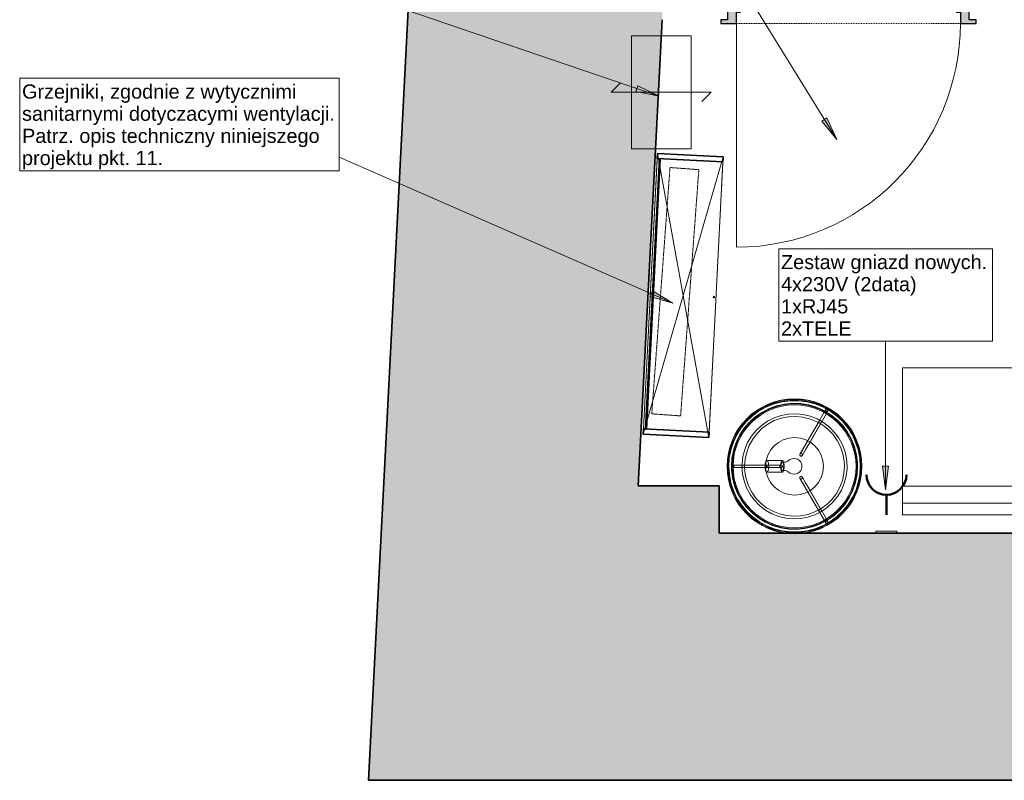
# Model space of a CAD drawing. Header units: centimetres. Extents: x -1109 to 217, y 2044 to 2913.
# Tile 1 of 36: x -1049 to -674, y 2044 to 2334. Entities that reach past the tile are written whole.
import ezdxf

# ---------------------------------------------------------------- set-up
doc = ezdxf.new("R2010")
doc.units = ezdxf.units.CM
doc.linetypes.add('Kreska', pattern=[0.635, 0.3175, -0.3175])
doc.linetypes.add('Wyburzony', pattern=[0.48, 0.32, -0.16])
for name, color, linetype, lineweight in [('_Cienkie linie_', 7, 'Continuous', 18), ('_Przerywana-1', 10, 'Kreska', 18), ('_Ukryte linie_-1', 9, 'Kreska', 18), ('_Wyburzony_', 7, 'Wyburzony', 18), ('Drzwi-1', 9, 'Continuous', 18), ('Drzwi-2', 254, 'Kreska', 18), ('Drzwi-3', 53, 'Continuous', 25), ('Meble-1', 9, 'Continuous', 18), ('Modele ogólne-1', 9, 'Continuous', 18), ('Notatki tekstowe', 130, 'Continuous', 9), ('Notatki tekstowe-1', 7, 'Continuous', 9), ('Oprawy oświetleniowe', 7, 'Continuous', 18), ('Osprzęt elektryczny', 7, 'Continuous', 18), ('Symbol gniazda-1', 1, 'Continuous', 50), ('Wzór cięcia-1', 10, 'Continuous', 18), ('Zabudowa-1', 9, 'Continuous', 18), ('Zabudowa-2', 253, 'Continuous', 35), ('Ściany-1', 253, 'Continuous', 35), ('Ściany-2', 9, 'Continuous', 18)]:
    doc.layers.add(name, color=color, linetype=linetype, lineweight=lineweight)
doc.styles.add('Arial', font='arial.ttf', dxfattribs={"height": 5.4})

# ---------------------------------------------------------------- blocks, each defined once
blk = doc.blocks.new('Zabudowa_szachtu - Zabudowa_szachtu-810167-Wytyczne elektryczne')
at = {"layer": 'Wzór cięcia-1'}
blk.add_hatch(color=256, dxfattribs=at).paths.add_polyline_path([(-486.86, 2124.08), (-486.86, 2138.08), (-782.54, 2138.08), (-782.54, 2156.1), (-813.28, 2156.1), (-814.92, 2124.08), (-782.54, 2124.08)])
at = {"layer": 'Ściany-1'}
for p, q in [((-782.54, 2156.1), (-813.28, 2156.1)), ((-782.54, 2138.08), (-782.54, 2156.1)), ((-486.86, 2138.08), (-782.54, 2138.08))]:
    blk.add_line(p, q, dxfattribs=at)
at = {"layer": 'Ściany-2'}
for p, q in [((-813.28, 2156.1), (-782.54, 2156.1)), ((-782.54, 2156.1), (-782.54, 2138.08)), ((-782.54, 2138.08), (-486.86, 2138.08))]:
    blk.add_line(p, q, dxfattribs=at)
blk = doc.blocks.new('TD_szafka_z_frontem1 - TD_szafka_z_frontem 2-862398-Wytyczne elektryczne')
at = {"layer": '_Ukryte linie_-1'}
for p, q in [((-53.5, -13.8), (53.5, -13.8)), ((-53.5, -38.8), (-53.5, -13.8)), ((-53.5, -13.8), (53.5, -13.8)), ((-53.5, -38.8), (-53.5, -13.8)), ((53.5, -13.8), (53.5, -38.8)), ((53.5, -13.8), (53.5, -38.8)), ((53.5, -38.8), (-53.5, -38.8)), ((53.5, -38.8), (-53.5, -38.8))]:
    blk.add_line(p, q, dxfattribs=at)
at = {"layer": 'Modele ogólne-1'}
for p, q in [((-53.5, -13.8), (53.5, -38.8)), ((53.5, -13.8), (-53.5, -38.8)), ((-51.5, -13.8), (-51.5, -38.8)), ((51.5, -13.8), (-51.5, -13.8)), ((-51.5, -13.8), (51.5, -13.8)), ((-51.5, -38.8), (-51.5, -13.8)), ((51.5, -38.8), (51.5, -13.8)), ((51.5, -13.8), (51.5, -38.8)), ((-51.5, -38.8), (51.5, -38.8)), ((51.5, -38.8), (-51.5, -38.8))]:
    blk.add_line(p, q, dxfattribs=at)
at = {"layer": 'Zabudowa-1'}
for p, q in [((-53.5, -38.8), (-53.5, -13.8)), ((-53.5, -13.8), (-51.5, -13.8)), ((-51.5, -13.8), (-51.5, -38.8)), ((-51.5, -14.9), (-51.5, -14.6)), ((-51.5, -14.6), (51.5, -14.6)), ((51.5, -14.9), (-51.5, -14.9)), ((51.5, -38.8), (51.5, -13.8)), ((51.5, -13.8), (53.5, -13.8)), ((51.5, -14.6), (51.5, -14.9)), ((53.5, -13.8), (53.5, -38.8)), ((-51.5, -38.8), (-53.5, -38.8)), ((53.5, -38.8), (51.5, -38.8))]:
    blk.add_line(p, q, dxfattribs=at)
blk.add_circle((0, -38), 0.3, dxfattribs=at)
at = {"layer": 'Zabudowa-2'}
for p, q in [((-51.5, -13.8), (-53.5, -13.8)), ((-53.5, -13.8), (-53.5, -38.8)), ((-51.5, -38.8), (-51.5, -13.8)), ((51.5, -14.6), (-51.5, -14.6)), ((-51.5, -14.6), (-51.5, -14.9)), ((-51.5, -14.9), (51.5, -14.9)), ((51.5, -13.8), (51.5, -38.8)), ((53.5, -13.8), (51.5, -13.8)), ((51.5, -14.9), (51.5, -14.6)), ((53.5, -38.8), (53.5, -13.8)), ((-53.5, -38.8), (-51.5, -38.8)), ((51.5, -38.8), (53.5, -38.8))]:
    blk.add_line(p, q, dxfattribs=at)
blk = doc.blocks.new('Półka - Półka-862403-Wytyczne elektryczne')
at = {"layer": 'Zabudowa-1'}
for p, q in [((55.97, 0), (-47.03, 0)), ((-47.03, 0), (-47.03, -25)), ((-47.03, -25), (-47.03, 0)), ((-47.03, 0), (55.97, 0)), ((55.97, -25), (55.97, 0)), ((55.97, 0), (55.97, -25)), ((-47.03, -25), (55.97, -25)), ((55.97, -25), (-47.03, -25))]:
    blk.add_line(p, q, dxfattribs=at)
blk = doc.blocks.new('Bimroom_Collection_Dining_Chair_2022 - Dining Chair-486973-Wytyczne elektryczne')
at = {"layer": 'Meble-1'}
for p, q in [((22.5, 28), (-22.5, 28)), ((-22.5, 28), (-22.5, -28)), ((22.5, -28), (22.5, 28)), ((-22.5, 23.5), (22.5, 23.5)), ((-22.5, 17), (22.5, 17)), ((-22.5, -28), (22.5, -28))]:
    blk.add_line(p, q, dxfattribs=at)
blk = doc.blocks.new('Lighting_Floor-mounting_Orsjo-Belysning_Aria-Floor-Lamp - Black-V1-Wytyczne elektryczne')
at = {"layer": 'Oprawy oświetleniowe'}
for p, q in [((11.82, 21.47), (5.2, 10.01)), ((6.07, 9.51), (12.68, 20.97)), ((9.32, 17.14), (2.16, 4.75)), ((3.03, 4.25), (10.18, 16.64)), ((2.08, 4.61), (2.16, 4.75)), ((3.03, 4.25), (2.95, 4.11)), ((-11.27, 0.5), (-22.6, 0.5)), ((-10.53, 0.5), (-21.89, 0.5)), ((-5.19, 0.5), (-19.5, 0.5)), ((-4.62, 2.23), (-10.52, 2.23)), ((-5.19, 0.5), (-5.04, 0.5)), ((-3.45, 1.62), (-4.62, 1.62)), ((-22.6, -0.5), (-11.27, -0.5)), ((-21.89, -0.5), (-10.53, -0.5)), ((-19.5, -0.5), (-5.19, -0.5)), ((-10.52, -2.23), (-4.62, -2.23)), ((-5.04, -0.5), (-5.19, -0.5)), ((-4.62, -1.62), (-3.45, -1.62)), ((2.16, -4.75), (2.08, -4.61)), ((2.16, -4.75), (9.32, -17.14)), ((2.95, -4.11), (3.03, -4.25)), ((10.18, -16.64), (3.03, -4.25)), ((5.2, -10.01), (11.86, -21.54)), ((12.73, -21.04), (6.07, -9.51))]:
    blk.add_line(p, q, dxfattribs=at)
at = {"layer": 'Oprawy oświetleniowe', "flags": 128}
for points in [[(25, 0), (24.8, 3.14), (24.22, 6.22), (23.24, 9.21), (21.9, 12.06), (20.22, 14.71), (18.21, 17.13), (15.92, 19.28), (13.38, 21.12), (10.62, 22.63), (7.7, 23.79), (4.65, 24.57), (1.54, 24.96), (-1.61, 24.95), (-4.72, 24.55), (-7.77, 23.77), (-10.69, 22.6), (-13.44, 21.08), (-15.98, 19.23), (-18.26, 17.08), (-20.26, 14.65), (-21.94, 11.99), (-23.27, 9.14), (-24.23, 6.15), (-24.81, 3.06), (-25, 0)], [(-24, 0), (-23.8, 3.07), (-23.22, 6.1), (-22.24, 9.02), (-20.91, 11.79), (-19.23, 14.37), (-17.23, 16.71), (-14.95, 18.78), (-12.42, 20.54), (-9.69, 21.96), (-6.8, 23.02), (-3.79, 23.7), (-0.73, 23.99), (2.35, 23.89), (5.39, 23.39), (8.34, 22.51), (11.15, 21.25), (13.78, 19.65), (16.18, 17.73), (18.32, 15.51), (20.15, 13.04), (21.66, 10.35), (22.8, 7.49), (23.57, 4.51), (23.96, 1.45), (24, 0)], [(20, 0), (19.8, 2.8), (19.21, 5.55), (18.25, 8.19), (16.92, 10.67), (15.26, 12.93), (13.29, 14.94), (11.07, 16.66), (8.62, 18.05), (6.01, 19.08), (3.27, 19.73), (0.48, 19.99), (-2.33, 19.86), (-5.09, 19.34), (-7.75, 18.44), (-10.26, 17.17), (-12.57, 15.56), (-14.62, 13.65), (-16.39, 11.46), (-17.84, 9.05), (-18.93, 6.46), (-19.65, 3.74), (-19.98, 0.95), (-20, 0)], [(-19, 0), (-18.8, 2.73), (-18.21, 5.41), (-17.25, 7.97), (-15.92, 10.37), (-14.27, 12.55), (-12.31, 14.47), (-10.11, 16.09), (-7.69, 17.38), (-5.11, 18.3), (-2.42, 18.84), (0.31, 19), (3.04, 18.76), (5.7, 18.12), (8.25, 17.12), (10.63, 15.75), (12.78, 14.06), (14.67, 12.08), (16.25, 9.84), (17.5, 7.4), (18.38, 4.81), (18.88, 2.12), (19, 0)], [(5.2, 10.01), (4.27, 8.4), (3.48, 7.03), (2.86, 5.95), (2.41, 5.17), (2.15, 4.72), (2.08, 4.61)], [(2.95, 4.11), (3.05, 4.28), (3.34, 4.79), (3.82, 5.62), (4.48, 6.76), (5.3, 8.18), (6.07, 9.51)], [(2.27, 3.93), (2.02, 4.28), (2.08, 4.61)], [(2.08, 4.61), (2.44, 4.85), (2.77, 4.79)], [(2.95, 4.11), (2.6, 3.87), (2.27, 3.93)], [(2.77, 4.79), (3.01, 4.44), (2.95, 4.11)], [(-25, 0), (-24.8, -3.14), (-24.22, -6.22), (-23.24, -9.21), (-21.9, -12.06), (-20.22, -14.71), (-18.21, -17.13), (-15.92, -19.28), (-13.38, -21.12), (-10.62, -22.63), (-7.7, -23.79), (-4.65, -24.57), (-1.54, -24.96), (1.61, -24.95), (4.72, -24.55), (7.77, -23.77), (10.69, -22.6), (13.44, -21.08), (15.98, -19.23), (18.26, -17.08), (20.26, -14.65), (21.94, -11.99), (23.27, -9.14), (24.23, -6.15), (24.81, -3.06), (25, 0)], [(-24.01, 0), (-23.83, 0.39), (-23.51, 0.5)], [(-23.51, -0.5), (-23.9, -0.31), (-24.01, 0)], [(24, 0), (23.8, -3.07), (23.22, -6.1), (22.24, -9.02), (20.91, -11.79), (19.23, -14.37), (17.23, -16.71), (14.95, -18.78), (12.42, -20.54), (9.69, -21.96), (6.8, -23.02), (3.79, -23.7), (0.73, -23.99), (-2.35, -23.89), (-5.39, -23.39), (-8.34, -22.51), (-11.15, -21.25), (-13.78, -19.65), (-16.18, -17.73), (-18.32, -15.51), (-20.15, -13.04), (-21.66, -10.35), (-22.8, -7.49), (-23.57, -4.51), (-23.96, -1.45), (-24, 0)], [(-23.51, 0.5), (-23.32, 0.5), (-22.77, 0.5), (-22.6, 0.5)], [(-21.89, 0.5), (-22.72, 0.5), (-23.29, 0.5), (-23.51, 0.5), (-23.51, 0.5)], [(-23.51, 0.5), (-23.13, 0.31), (-23.01, 0)], [(-23.01, 0), (-23.2, -0.39), (-23.51, -0.5)], [(-20, 0), (-19.8, -2.8), (-19.21, -5.55), (-18.25, -8.19), (-16.92, -10.67), (-15.26, -12.93), (-13.29, -14.94), (-11.07, -16.66), (-8.62, -18.05), (-6.01, -19.08), (-3.27, -19.73), (-0.48, -19.99), (2.33, -19.86), (5.09, -19.34), (7.75, -18.44), (10.26, -17.17), (12.57, -15.56), (14.62, -13.65), (16.39, -11.46), (17.84, -9.05), (18.93, -6.46), (19.65, -3.74), (19.98, -0.95), (20, 0)], [(19, 0), (18.8, -2.73), (18.21, -5.41), (17.25, -7.97), (15.92, -10.37), (14.27, -12.55), (12.31, -14.47), (10.11, -16.09), (7.69, -17.38), (5.11, -18.3), (2.42, -18.84), (-0.31, -19), (-3.04, -18.76), (-5.7, -18.12), (-8.25, -17.12), (-10.63, -15.75), (-12.78, -14.06), (-14.67, -12.08), (-16.25, -9.84), (-17.5, -7.4), (-18.38, -4.81), (-18.88, -2.12), (-19, 0)], [(-5.04, 0.5), (-5.23, 0.5), (-5.82, 0.5), (-6.78, 0.5), (-8.1, 0.5), (-9.73, 0.5), (-11.27, 0.5)], [(-5.54, 0), (-5.35, 0.39), (-5.04, 0.5)], [(-5.04, -0.5), (-5.42, -0.31), (-5.54, 0)], [(-5.04, 0.5), (-4.65, 0.31), (-4.54, 0)], [(-4.54, 0), (-4.72, -0.39), (-5.04, -0.5)], [(-3.45, 1.62), (-2.75, 1.78), (-2.38, 2.05)], [(-2.38, 2.05), (-1.79, 2.54), (-0.92, 2.91), (0.15, 2.98), (1.12, 2.7), (1.85, 2.2), (2.34, 1.62), (2.63, 1.03), (2.78, 0.45), (2.81, 0)], [(-2.38, -2.05), (-1.79, -2.54), (-0.92, -2.91), (0.15, -2.98), (1.12, -2.7), (1.85, -2.2), (2.34, -1.62), (2.63, -1.03), (2.78, -0.45), (2.81, 0)], [(-23.51, -0.5), (-23.32, -0.5), (-22.77, -0.5), (-21.95, -0.5), (-21.89, -0.5)], [(-22.6, -0.5), (-23.22, -0.5), (-23.5, -0.5), (-23.51, -0.5)], [(-11.27, -0.5), (-9.41, -0.5), (-7.83, -0.5), (-6.58, -0.5), (-5.68, -0.5), (-5.17, -0.5), (-5.04, -0.5)], [(-3.45, -1.62), (-2.75, -1.78), (-2.38, -2.05)], [(2.08, -4.61), (2.05, -4.18), (2.27, -3.93)], [(2.08, -4.61), (2.18, -4.78), (2.48, -5.29), (2.96, -6.12), (3.62, -7.26), (4.43, -8.68), (5.2, -10.01)], [(2.77, -4.79), (2.34, -4.83), (2.08, -4.61)], [(2.27, -3.93), (2.7, -3.89), (2.95, -4.11)], [(2.95, -4.11), (2.98, -4.54), (2.77, -4.79)], [(6.07, -9.51), (5.14, -7.9), (4.35, -6.53), (3.72, -5.45), (3.27, -4.67), (3.02, -4.22), (2.95, -4.11)]]:
    blk.add_lwpolyline(points, dxfattribs=at)
at = {"layer": 'Oprawy oświetleniowe'}
for radius, start, end in [(25.65, 360, 180), (25.57, 0, 180), (25.25, 360, 180), (25.25, 360, 180), (23.75, 360, 180), (23.39, 360, 180), (23.39, 360, 180), (23.39, 360, 180), (23.39, 0, 180), (11, 360, 180), (11, 0, 180), (25.65, 180, 360), (25.57, 180, 0), (25.25, 180, 360), (25.25, 180, 360), (23.75, 180, 360), (23.39, 180, 360), (23.39, 180, 360), (23.39, 180, 360), (11, 180, 360), (11, 180, 360), (23.39, 180, 360)]:
    blk.add_arc((0, 0), radius, start, end, dxfattribs=at)
for centre, major_axis, ratio, start_param, end_param in [((12.25, 21.22), (-0.433, 0.25), 0.610127, 4.712389, 7.853982), ((12.25, 21.22), (-0.433, 0.25), 0.610127, 1.570796, 4.712389), ((9.75, 16.89), (-0.433, 0.25), 0.99028, 4.712389, 7.853982), ((9.75, 16.89), (-0.433, 0.25), 0.99028, 1.570796, 4.712389), ((-19.5, 0), (0, 0.5), 0.99028, 4.712389, 7.853982), ((-19.5, 0), (0, 0.5), 0.99028, 1.570796, 4.712389), ((-10.52, 0), (0, 2.23), 0.305363, 4.712389, 7.853982), ((-10.52, 0), (0, 2.23), 0.305363, 1.570796, 4.712389), ((-10.53, 0), (0, 0.5), 0.305363, 4.712389, 7.853982), ((-10.53, 0), (0, 0.5), 0.305363, 1.570796, 4.712389), ((-4.62, 0), (0, 2.23), 0.305363, 4.712389, 7.853982), ((-4.62, 0), (0, 2.23), 0.305363, 1.570796, 4.712389), ((-4.62, 0), (0, 1.62), 0.305363, 4.712389, 7.853982), ((-4.62, 0), (0, 1.62), 0.305363, 1.570796, 4.712389), ((9.75, -16.89), (0.433, 0.25), 0.99028, 1.570796, 4.712389), ((9.75, -16.89), (0.433, 0.25), 0.99028, 4.712389, 7.853982), ((12.29, -21.29), (0.433, 0.25), 0.610127, 1.570796, 4.712389), ((12.29, -21.29), (0.433, 0.25), 0.610127, 4.712389, 7.853982)]:
    blk.add_ellipse(centre, major_axis=major_axis, ratio=ratio, start_param=start_param, end_param=end_param, dxfattribs=at)
blk = doc.blocks.new('_TD_drzwi - _TD_drzwi-919488-Wytyczne elektryczne')
at = {"layer": 'Drzwi-2'}
h = blk.add_hatch(color=256, dxfattribs=at)
h.paths.add_polyline_path([(46, -7.65), (48.6, -7.65), (48.6, -6.25), (46, -6.25), (46, 6.25), (48.6, 6.25), (48.6, 7.65), (42.6, 7.65), (42.6, 6.65), (41, 6.65), (41, -3.45), (42.6, -3.45), (42.6, -7.65)])
h.paths.add_polyline_path([(-42.6, -7.65), (-42.6, -3.45), (-41, -3.45), (-41, 6.65), (-42.6, 6.65), (-42.6, 7.65), (-48.6, 7.65), (-48.6, 6.25), (-46, 6.25), (-46, -6.25), (-48.6, -6.25), (-48.6, -7.65), (-46, -7.65)])
at = {"layer": '_Przerywana-1'}
for p, q in [((-42.6, 7.65), (42.6, 7.65)), ((42.6, -7.65), (-42.6, -7.65))]:
    blk.add_line(p, q, dxfattribs=at)
at = {"layer": 'Drzwi-1'}
for p, q in [((-48.6, 6.25), (-48.6, 7.65)), ((-42.6, 7.65), (-48.6, 7.65)), ((-42.6, 7.65), (-42.6, 6.65)), ((42.6, 6.65), (42.6, 7.65)), ((42.6, 7.65), (48.6, 7.65)), ((48.6, 7.65), (48.6, 6.25)), ((-48.6, 6.25), (-46, 6.25)), ((-46, -6.25), (-46, 6.25)), ((-41, 6.65), (-42.6, 6.65)), ((-41, 6.65), (-41, -3.45)), ((41, -3.45), (41, 6.65)), ((41, 6.65), (42.6, 6.65)), ((48.6, 6.25), (46, 6.25)), ((46, 6.25), (46, -6.25)), ((-42.6, -3.45), (-41, -3.45)), ((-42.6, -3.45), (-42.6, -7.65)), ((42.6, -3.45), (41, -3.45)), ((42.6, -7.65), (42.6, -3.45)), ((-48.6, -7.65), (-48.6, -6.25)), ((-46, -6.25), (-48.6, -6.25)), ((46, -6.25), (48.6, -6.25)), ((48.6, -6.25), (48.6, -7.65)), ((-48.6, -7.65), (-42.6, -7.65)), ((-42.6, -7.65), (-42.6, -92.85)), ((48.6, -7.65), (42.6, -7.65))]:
    blk.add_line(p, q, dxfattribs=at)
blk.add_arc((-42.6, -7.65), 85.2, 270, 360, dxfattribs=at)
at = {"layer": 'Drzwi-3'}
for p, q in [((-42.6, 7.65), (-48.6, 7.65)), ((-48.6, 7.65), (-48.6, 6.25)), ((-42.6, 6.65), (-42.6, 7.65)), ((48.6, 7.65), (42.6, 7.65)), ((42.6, 7.65), (42.6, 6.65)), ((48.6, 6.25), (48.6, 7.65)), ((-48.6, 6.25), (-46, 6.25)), ((-46, 6.25), (-46, -6.25)), ((-41, 6.65), (-42.6, 6.65)), ((-41, -3.45), (-41, 6.65)), ((42.6, 6.65), (41, 6.65)), ((41, 6.65), (41, -3.45)), ((46, 6.25), (48.6, 6.25)), ((46, -6.25), (46, 6.25)), ((-42.6, -7.65), (-42.6, -3.45)), ((-42.6, -3.45), (-41, -3.45)), ((41, -3.45), (42.6, -3.45)), ((42.6, -3.45), (42.6, -7.65)), ((-46, -6.25), (-48.6, -6.25)), ((-48.6, -6.25), (-48.6, -7.65)), ((48.6, -6.25), (46, -6.25)), ((48.6, -7.65), (48.6, -6.25)), ((-48.6, -7.65), (-42.6, -7.65)), ((42.6, -7.65), (48.6, -7.65))]:
    blk.add_line(p, q, dxfattribs=at)
blk = doc.blocks.new('TD_gniazda_wlaczniki_r01 - Gniazdo_wtykowe-940078-Wytyczne elektryczne')
at = {"layer": 'Osprzęt elektryczny'}
for p, q in [((-788.26, 2644.07), (-787.85, 2652.06)), ((-787.85, 2652.06), (-788.26, 2644.07)), ((-787.85, 2652.06), (-787.05, 2652.02)), ((-787.85, 2652.06), (-787.05, 2652.02)), ((-787.46, 2644.03), (-787.05, 2652.02)), ((-787.05, 2652.02), (-787.46, 2644.03)), ((-787.44, 2644.46), (-787.07, 2651.59)), ((-787.07, 2651.59), (-787.44, 2644.46)), ((-787.35, 2646.03), (-787.15, 2650.02)), ((-787.19, 2649.27), (-787.22, 2648.67)), ((-787.32, 2646.77), (-787.29, 2647.37)), ((-787.26, 2647.82), (-787.24, 2648.22)), ((-787.26, 2647.82), (-787.24, 2648.22)), ((-787.46, 2644.03), (-788.26, 2644.07)), ((-788.26, 2644.07), (-787.46, 2644.03))]:
    blk.add_line(p, q, dxfattribs=at)
at = {"layer": 'Symbol gniazda-1'}
blk.add_line((-780.98, 2647.7), (-773.39, 2647.31), dxfattribs=at)
blk.add_arc((-765.8, 2646.92), 7.6, 87.0641, 267.0641, dxfattribs=at)

msp = doc.modelspace()

# ---------------------------------------------------------------- hatches: boundary and pattern name
at = {"layer": 'Notatki tekstowe-1'}
for points in [[(-805.27, 2304.43), (-813.4, 2308.46), (-814.17, 2306.22)], [(-737.75, 2287.94), (-741.47, 2296.23), (-743.48, 2294.98)], [(-800.11, 2225.63), (-807.87, 2230.33), (-808.82, 2228.16)], [(-719.2, 2154.61), (-718.01, 2163.61), (-720.38, 2163.61)]]:
    msp.add_hatch(color=256, dxfattribs=at).paths.add_polyline_path(points)
at = {"layer": 'Wzór cięcia-1'}
for points in [[(-819.03, 2044.08), (-786.31, 2682.08), (-883.15, 2682.08), (-915.87, 2044.08)], [(-486.86, 2124.08), (-814.92, 2124.08), (-819.03, 2044.08), (-486.86, 2044.08)]]:
    msp.add_hatch(color=256, dxfattribs=at).paths.add_polyline_path(points)

# ---------------------------------------------------------------- linework, layer by layer
at = {"layer": '_Cienkie linie_'}
for p, q in [((-793.11, 2327.45), (-815.88, 2327.45)), ((-815.88, 2327.45), (-815.88, 2284.45)), ((-793.11, 2284.45), (-793.11, 2327.45)), ((-823.58, 2305.95), (-820.04, 2309.48)), ((-823.58, 2305.95), (-785.58, 2305.95)), ((-785.58, 2305.95), (-789.12, 2302.41)), ((-815.88, 2284.45), (-793.11, 2284.45))]:
    msp.add_line(p, q, dxfattribs=at)
at = {"layer": '_Wyburzony_'}
for p, q in [((-808.14, 2183.57), (-801.2, 2277.31)), ((-801.2, 2277.31), (-790.23, 2276.5)), ((-790.23, 2276.5), (-797.17, 2182.76)), ((-797.17, 2182.76), (-808.14, 2183.57))]:
    msp.add_line(p, q, dxfattribs=at)
at = {"layer": 'Notatki tekstowe'}
for p, q in [((-737.75, 2287.94), (-909.93, 2567)), ((-805.27, 2304.43), (-940.77, 2350.71)), ((-813.4, 2308.46), (-814.17, 2306.22)), ((-805.27, 2304.43), (-813.4, 2308.46)), ((-814.17, 2306.22), (-805.27, 2304.43)), ((-741.47, 2296.23), (-743.48, 2294.98)), ((-743.48, 2294.98), (-737.75, 2287.94)), ((-737.75, 2287.94), (-741.47, 2296.23)), ((-800.11, 2225.63), (-927.12, 2281.31)), ((-807.87, 2230.33), (-808.82, 2228.16)), ((-800.11, 2225.63), (-807.87, 2230.33)), ((-808.82, 2228.16), (-800.11, 2225.63)), ((-719.2, 2154.61), (-719.2, 2211.21)), ((-718.01, 2163.61), (-720.38, 2163.61)), ((-720.38, 2163.61), (-719.2, 2154.61)), ((-719.2, 2154.61), (-718.01, 2163.61))]:
    msp.add_line(p, q, dxfattribs=at)
at = {"layer": 'Notatki tekstowe', "flags": 128}
for points in [[(-1048.63, 2311.26), (-927.12, 2311.26), (-927.12, 2276.1), (-1048.63, 2276.1)], [(-759.84, 2246.37), (-678.55, 2246.37), (-678.55, 2211.21), (-759.84, 2211.21)]]:
    msp.add_lwpolyline(points, close=True, dxfattribs=at)
at = {"layer": 'Ściany-1'}
for p, q in [((-878.38, 2775.08), (-915.87, 2044.08)), ((-813.28, 2156.1), (-804.18, 2333.58)), ((-915.87, 2044.08), (134.28, 2044.08))]:
    msp.add_line(p, q, dxfattribs=at)

# ---------------------------------------------------------------- block references
at = {"layer": '_Przerywana-1'}
msp.add_blockref('_TD_drzwi - _TD_drzwi-919488-Wytyczne elektryczne', (-733.32, 2339.83), dxfattribs=at)
at = {"layer": 'Meble-1', "rotation": 180}
msp.add_blockref('Bimroom_Collection_Dining_Chair_2022 - Dining Chair-486973-Wytyczne elektryczne', (-690.18, 2173.08), dxfattribs=at)
at = {"layer": 'Modele ogólne-1', "rotation": 87.07969913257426}
msp.add_blockref('TD_szafka_z_frontem1 - TD_szafka_z_frontem 2-862398-Wytyczne elektryczne', (-822.45, 2229.96), dxfattribs=at)
at = {"layer": 'Oprawy oświetleniowe'}
msp.add_blockref('Lighting_Floor-mounting_Orsjo-Belysning_Aria-Floor-Lamp - Black-V1-Wytyczne elektryczne', (-753.82, 2163.58), dxfattribs=at)
at = {"layer": 'Symbol gniazda-1', "rotation": 92.9359002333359}
msp.add_blockref('TD_gniazda_wlaczniki_r01 - Gniazdo_wtykowe-940078-Wytyczne elektryczne', (1885.37, 3060.72), dxfattribs=at)
at = {"layer": 'Zabudowa-1', "rotation": 87.0796991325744}
msp.add_blockref('Półka - Półka-862403-Wytyczne elektryczne', (-808.89, 2224.79), dxfattribs=at)
at = {"layer": 'Ściany-2'}
msp.add_blockref('Zabudowa_szachtu - Zabudowa_szachtu-810167-Wytyczne elektryczne', (0, 0), dxfattribs=at)

# ---------------------------------------------------------------- texts
at = {"layer": 'Notatki tekstowe-1', "char_height": 5.4, "attachment_point": 1, "line_spacing_factor": 0.936439, "style": 'Arial'}
for s, insert, width in [('\\pxt7.05556,14.11111,21.16667,28.22222,35.27778,42.33333,49.38889,56.44444,63.5,70.55556,77.61111,84.66667,91.72222,98.77778,105.83333,112.88889,119.94444,127,134.05556,141.11111,148.16667,155.22222,162.27778,169.33333,176.38889,183.44444,190.5,197.55556,204.61111,211.66667,218.72222,225.77778;{Grzejniki, zgodnie z wytycznimi sanitarnymi dotyczacymi wentylacji. \\PPatrz. opis techniczny niniejszego projektu pkt. 11.}', (-1047.73, 2308.93), 119.67), ('\\pxt7.05556,14.11111,21.16667,28.22222,35.27778,42.33333,49.38889,56.44444,63.5,70.55556,77.61111,84.66667,91.72222,98.77778,105.83333,112.88889,119.94444,127,134.05556,141.11111,148.16667,155.22222,162.27778,169.33333,176.38889,183.44444,190.5,197.55556,204.61111,211.66667,218.72222,225.77778;{Zestaw gniazd nowych.\\P4x230V (2data)\\P1xRJ45\\P2xTELE}', (-758.94, 2244.04), 79.59)]:
    msp.add_mtext(s, dxfattribs=dict(at, insert=insert, width=width))

doc.saveas('drawing.dxf')
